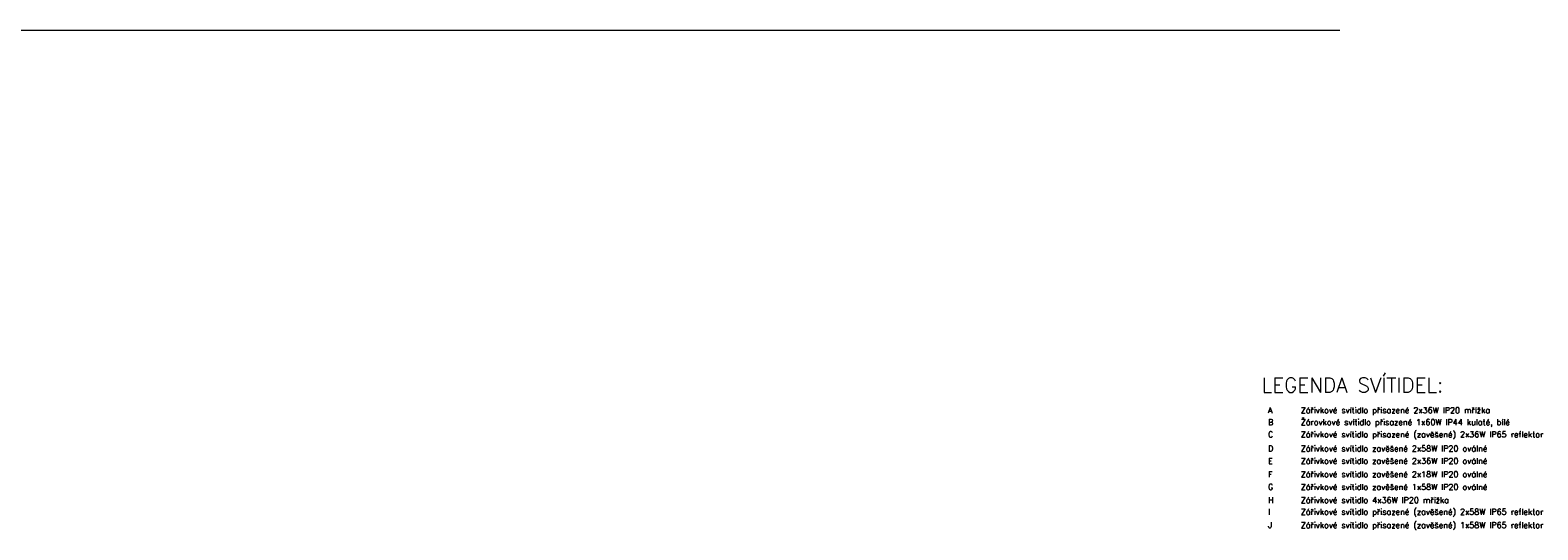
# Model space of a CAD drawing. Header units: millimetres. Extents: x 26913 to 229900, y -42004 to 143385.
# Tile 26 of 28: x 108374 to 134138, y 82196 to 90738. Entities that reach past the tile are written whole.
import ezdxf

# ---------------------------------------------------------------- set-up
doc = ezdxf.new("R2010")
doc.units = ezdxf.units.MM
doc.header["$LTSCALE"] = 400
doc.layers.add('6-TEXT', color=3, linetype='Continuous')
doc.layers.add('X_pomocná', color=40, linetype='Continuous', lineweight=70, plot=False)
doc.styles.add('ROMANS', font='romans.shx', dxfattribs={"width": 0.8})

msp = doc.modelspace()

# ---------------------------------------------------------------- linework, layer by layer
at = {"layer": 'X_pomocná', "lineweight": 18}
msp.add_lwpolyline([(73732, 90738.2), (130754.1, 90738.2)], dxfattribs=at)

# ---------------------------------------------------------------- texts
at = {"layer": '6-TEXT', "color": 5, "ltscale": 25, "style": 'ROMANS'}
msp.add_text('LEGENDA SVÍTIDEL:', height=250, dxfattribs=at).set_placement((129416.3, 84546.8))
at = {"layer": '6-TEXT', "color": 2, "style": 'ROMANS'}
for s, p in [('A', (129527.5, 84190.4)), ('B', (129527.5, 83986.3)), ('C', (129527.5, 83778.2)), ('D', (129527.5, 83537.1)), ('E', (129527.5, 83323.7)), ('G', (129527.5, 82879)), ('F', (129527.5, 83096.1)), ('H', (129527.5, 82654.6)), ('I', (129527.5, 82454.6)), ('J', (129527.5, 82227.3))]:
    msp.add_text(s, height=100, dxfattribs=at).set_placement(p)
at = {"layer": '6-TEXT', "style": 'ROMANS'}
for s, p in [('Zářivkové svítidlo přisazené 2x36W IP20 mřížka', (130086.1, 84190.4)), ('Žárovkové svítidlo přisazené 1x60W IP44 kulaté, bílé', (130086.1, 83986.3)), ('Zářivkové svítidlo přisazené (zavěšené) 2x36W IP65 reflektor', (130086.1, 83778.2)), ('Zářivkové svítidlo zavěšené 2x58W IP20 oválné', (130086.1, 83537.1)), ('Zářivkové svítidlo zavěšené 2x36W IP20 oválné', (130086.1, 83323.7)), ('Zářivkové svítidlo zavěšené 2x18W IP20 oválné', (130086.1, 83096.1)), ('Zářivkové svítidlo zavěšené 1x58W IP20 oválné', (130086.1, 82879)), ('Zářivkové svítidlo 4x36W IP20 mřížka', (130086.1, 82654.6)), ('Zářivkové svítidlo přisazené (zavěšené) 2x58W IP65 reflektor', (130086.1, 82454.6)), ('Zářivkové svítidlo přisazené (zavěšené) 1x58W IP65 reflektor', (130086.1, 82227.3))]:
    msp.add_text(s, height=100, dxfattribs=at).set_placement(p)

doc.saveas('drawing.dxf')
